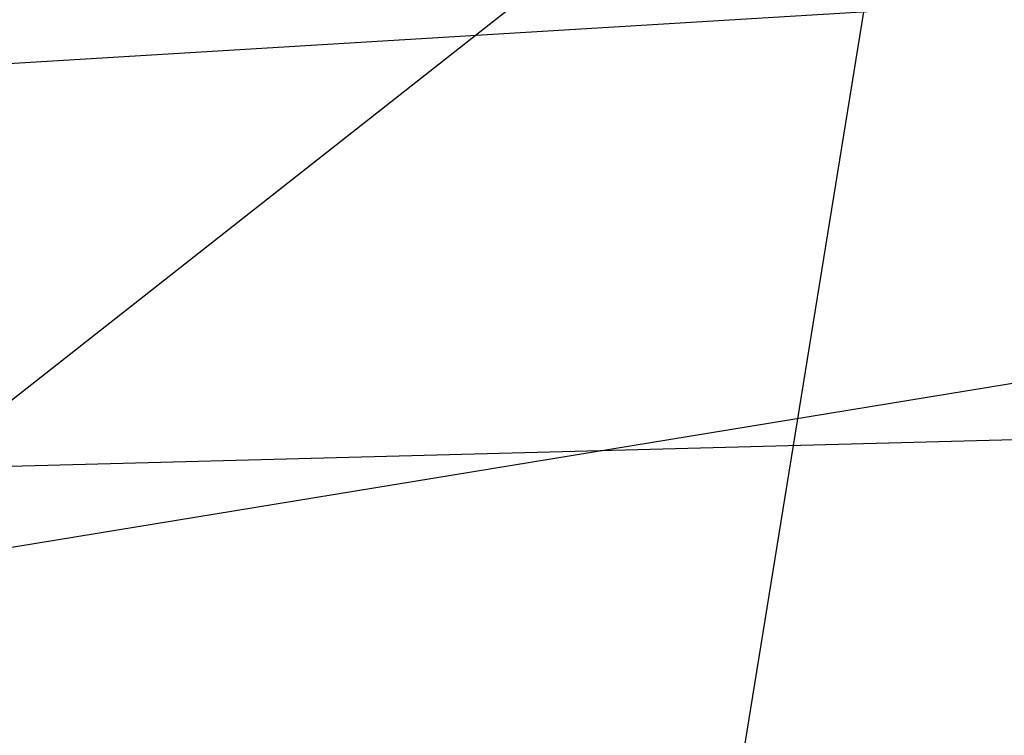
# Model space of a CAD drawing. Extents: x 0 to 901, y 0 to 72.
# Tile 103 of 256: x 448.85562 to 448.85964, y 61.23361 to 61.23653. Entities that reach past the tile are written whole.
import ezdxf

# ---------------------------------------------------------------- set-up
doc = ezdxf.new("R2010")
doc.units = 0
doc.header["$LTSCALE"] = 25.4
doc.layers.get('0').update_dxf_attribs({"color": 13, "linetype": 'CONTINUOUS'})

# ---------------------------------------------------------------- blocks, each defined once
blk = doc.blocks.new('PIN-LED-M-8128_STL')
at = {"color": 0}
for p, q in [((11.1182108, 453.32547, 61.3793831), (11.0545988, 453.7138672, 61.6047211)), ((11.1182108, 453.32547, 61.3793831), (11.0545988, 453.7138672, 61.6047211)), ((11.1389551, 453.3345642, 2.3874702), (10.8955212, 453.644104, 2.1619771)), ((11.1389551, 453.3345642, 2.3874702), (10.8955212, 453.644104, 2.1619771)), ((11.1116829, 453.3226624, 61.9914856), (11.1061897, 453.5281067, 61.8867874)), ((11.1116829, 453.3226624, 61.9914856), (11.1061897, 453.5281067, 61.8867874)), ((11.1116829, 453.3226624, 63.3914871), (11.0994263, 453.5248718, 63.2863312)), ((11.1116829, 453.3226624, 63.3914871), (11.0994263, 453.5248718, 63.2863312)), ((61.3250923, 445.2271118, 2.1449811), (10.7975769, 453.4251709, 0.6234739)), ((61.3250923, 445.2271118, 2.1449811), (10.7975769, 453.4251709, 0.6234739))]:
    blk.add_line(p, q, dxfattribs=at)
mesh = blk.add_polyface(dxfattribs=at)
corners = [(11.2200432, 453.3729553, 57.8856239), (11.1305008, 453.7549438, 58.1105156), (11.0500393, 453.7115784, 58.1043739)]
mesh.append_faces([[corners[k] for k in face] for face in [(0, 1, 2)]], dxfattribs={"color": 0})
mesh = blk.add_polyface(dxfattribs=at)
corners = [(11.2927637, 453.4114075, 3.797394), (11.1945372, 453.3603821, 3.7909791), (11.1086311, 453.7425537, 3.578644)]
mesh.append_faces([[corners[k] for k in face] for face in [(0, 1, 2)]], dxfattribs={"color": 0})
mesh = blk.add_polyface(dxfattribs=at)
corners = [(11.1114378, 453.3225403, 5.2732639), (11.0369873, 453.4967346, 5.3826389), (10.9328775, 453.2563477, 5.2626619)]
mesh.append_faces([[corners[k] for k in face] for face in [(0, 1, 2)]], dxfattribs={"color": 0})

msp = doc.modelspace()

# ---------------------------------------------------------------- block references
at = {"color": 250, "rotation": 270}
msp.add_blockref('PIN-LED-M-8128_STL', (-4.5156512, 72.3450928, -0.2648032), dxfattribs=at)

doc.saveas('drawing.dxf')
